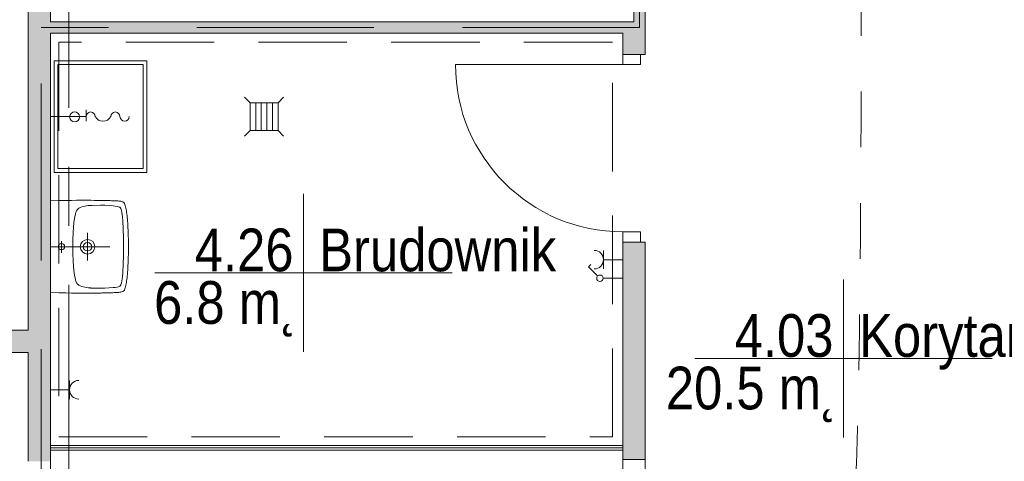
# Model space of a CAD drawing. Header units: centimetres. Extents: x -2424 to 1783, y 5 to 2907.
# Tile 36 of 99: x -39 to 491, y 567 to 805. Entities that reach past the tile are written whole.
import ezdxf

# ---------------------------------------------------------------- set-up
doc = ezdxf.new("R2010")
doc.units = ezdxf.units.CM
for name, pattern in [('Dash', [60, 30, -30]), ('Długa kreska', [142.875, 95.25, -47.625]), ('Hidden', [71.4375, 47.625, -23.8125]), ('Oś', [222.25, 127, -31.75, 31.75, -31.75])]:
    doc.linetypes.add(name, pattern=pattern)
for name, color, linetype, lineweight in [('A-AREA-IDEN', 2, 'Continuous', 13), ('A-DETL', 90, 'Continuous', 9), ('A-DETL-GENF', 92, 'Continuous', 9), ('A-DETL-MEDM', 33, 'Continuous', 13), ('A-DOOR', 31, 'Continuous', 13), ('A-WALL', 113, 'Continuous', 13), ('A-WALL-FNSH', 113, 'Continuous', 13), ('E-ELEC-EQPM', 71, 'Continuous', 9), ('P-SANR-FIXT', 6, 'Continuous', 9), ('S-GRID', 1, 'Continuous', 13)]:
    doc.layers.add(name, color=color, linetype=linetype, lineweight=lineweight)
doc.layers.add('A-WALL-PATT', color=111, linetype='Continuous', lineweight=13, plot=False)
doc.styles.add('Arial_11', font='arial.ttf', dxfattribs={"width": 0.85, "height": 23})

msp = doc.modelspace()

# ---------------------------------------------------------------- linework, layer by layer
at = {"layer": 'A-AREA-IDEN', "color": 251, "lineweight": 9}
for p, q in [((113.6, 710.7), (113.6, 668.2)), ((123.36, 668.2), (33.6, 668.2)), ((33.6, 668.2), (193.6, 668.2)), ((113.6, 668.2), (113.6, 625.7)), ((404.16, 664.66), (404.16, 622.16)), ((413.92, 622.16), (324.16, 622.16)), ((324.16, 622.16), (484.16, 622.16)), ((404.16, 622.16), (404.16, 579.66))]:
    msp.add_line(p, q, dxfattribs=at)
at = {"layer": 'A-DETL', "color": 251, "linetype": 'Długa kreska', "lineweight": 9}
for p, q in [((294.38, 800.33), (294.38, 1005.83)), ((-27.62, 103.33), (-27.62, 800.33)), ((294.38, 800.33), (-27.62, 800.33))]:
    msp.add_line(p, q, dxfattribs=at)
at = {"layer": 'A-DETL', "color": 251, "linetype": 'Hidden', "lineweight": 9}
for p, q in [((279.88, 792.33), (-18.11, 792.33)), ((-18.11, 792.33), (-18.11, 580)), ((279.88, 580), (279.88, 792.33)), ((-18.11, 580), (279.88, 580))]:
    msp.add_line(p, q, dxfattribs=at)
at = {"layer": 'A-DETL', "color": 251, "linetype": 'Dash', "lineweight": 9}
msp.add_open_spline([(413.88, 1005.83), (413.88, 481.99), (413.88, 459.33), (364.5, 459.33), (291.38, 459.33)], degree=3, knots=[0, 0, 0, 0, 6.516551, 8.104138, 8.104138, 8.104138, 8.104138], dxfattribs=at)
at = {"layer": 'A-DETL-GENF', "color": 251, "lineweight": 9}
for p, q in [((285.38, 785.83), (285.38, 780.33)), ((294.88, 785.83), (285.38, 785.83)), ((294.88, 780.33), (294.88, 785.83)), ((285.38, 780.33), (294.88, 780.33)), ((294.88, 690.33), (285.38, 690.33)), ((285.38, 690.33), (285.38, 684.83)), ((294.88, 684.83), (294.88, 690.33)), ((285.38, 684.83), (294.88, 684.83))]:
    msp.add_line(p, q, dxfattribs=at)
at = {"layer": 'A-DETL-MEDM', "color": 251, "lineweight": 9}
for p, q in [((285.38, 780.33), (285.38, 785.83)), ((285.38, 785.83), (294.88, 785.83)), ((294.88, 785.83), (294.88, 780.33)), ((294.88, 780.33), (285.38, 780.33)), ((294.88, 690.33), (285.38, 690.33)), ((285.38, 690.33), (285.38, 684.83)), ((294.88, 684.83), (294.88, 690.33)), ((285.38, 684.83), (294.88, 684.83))]:
    msp.add_line(p, q, dxfattribs=at)
at = {"layer": 'A-DOOR', "color": 251, "lineweight": 9}
msp.add_line((285.38, 780.33), (195.38, 780.33), dxfattribs=at)
msp.add_arc((285.38, 780.33), 90, 180, 270, dxfattribs=at)
at = {"layer": 'A-WALL', "color": 251, "lineweight": 9}
for p, q in [((291.38, 1117.33), (291.38, 803.33)), ((297.38, 785.83), (297.38, 1003.78)), ((-34.62, 896.33), (-34.62, 637.33)), ((-22.62, 803.33), (-22.62, 873.33)), ((291.38, 803.33), (-22.62, 803.33)), ((-22.62, 572.83), (-22.62, 797.33)), ((-22.62, 797.33), (285.38, 797.33)), ((285.38, 797.33), (285.38, 785.83)), ((294.88, 785.83), (297.38, 785.83)), ((285.38, 684.83), (285.38, 572.83)), ((297.38, 684.83), (294.88, 684.83)), ((297.38, 567.83), (297.38, 684.83)), ((-34.62, 637.33), (-310.62, 637.33)), ((-310.62, 625.33), (-34.62, 625.33)), ((-34.62, 625.33), (-34.62, 566.83)), ((285.38, 574.08), (-22.62, 574.08)), ((285.38, 572.83), (-22.62, 572.83)), ((-22.62, 465.83), (-22.62, 572.83)), ((285.38, 572.83), (285.38, 509.83)), ((285.38, 567.83), (297.38, 567.83)), ((297.38, 509.83), (297.38, 567.83))]:
    msp.add_line(p, q, dxfattribs=at)
at = {"layer": 'A-WALL-FNSH', "color": 251, "lineweight": 9}
msp.add_line((285.38, 575.33), (-22.62, 575.33), dxfattribs=at)
at = {"layer": 'A-WALL-PATT', "color": 251, "linetype": 'Continuous', "lineweight": 9, "extrusion": (0, 0, -1)}
for points in [[(-291.38, 803.33), (-297.38, 1123.33), (-291.38, 1123.33)], [(-297.38, 1123.33), (-291.38, 803.33), (-297.38, 803.33)], [(34.62, 908.33), (34.62, 566.83), (22.62, 566.83)], [(34.62, 908.33), (22.62, 566.83), (27.62, 873.33)], [(27.62, 873.33), (22.62, 566.83), (22.62, 873.33)], [(22.62, 797.33), (-297.38, 803.33), (22.62, 803.33)], [(-297.38, 803.33), (22.62, 797.33), (-297.38, 797.33)], [(-285.38, 785.83), (-297.38, 797.33), (-285.38, 797.33)], [(-297.38, 797.33), (-285.38, 785.83), (-294.88, 785.83)], [(-297.38, 797.33), (-294.88, 785.83), (-297.38, 785.83)], [(-294.88, 567.83), (-285.38, 684.83), (-285.38, 567.83)], [(-285.38, 684.83), (-294.88, 567.83), (-297.38, 684.83)], [(-297.38, 684.83), (-294.88, 567.83), (-297.38, 567.83)], [(310.62, 625.33), (34.62, 637.33), (310.62, 637.33)], [(34.62, 637.33), (310.62, 625.33), (34.62, 625.33)]]:
    msp.add_solid(points, dxfattribs=at)
at = {"layer": 'A-WALL-PATT', "color": 251, "linetype": 'Continuous', "lineweight": 9}
msp.add_solid([(-34.62, 566.83), (-34.62, 908.33), (-34.62, 625.33)], dxfattribs=at)
at = {"layer": 'E-ELEC-EQPM', "color": 251, "lineweight": 9}
for p, q in [((275.04, 680.33), (275.04, 670.33)), ((275.04, 675.33), (285.38, 675.33)), ((266.95, 671.51), (268.26, 672.82)), ((271.89, 666.56), (266.95, 671.51)), ((274.88, 665.33), (285.38, 665.33)), ((-12.29, 600.33), (-12.29, 610.33)), ((-12.29, 605.33), (-22.62, 605.33))]:
    msp.add_line(p, q, dxfattribs=at)
msp.add_circle((273.13, 665.33), 1.75, dxfattribs=at)
for centre, start, end in [((270.04, 675.33), 270, 90), ((-7.29, 605.33), 90, 270)]:
    msp.add_arc(centre, 5, start, end, dxfattribs=at)
at = {"layer": 'P-SANR-FIXT', "color": 251, "lineweight": 9}
for p, q in [((-20.62, 782.33), (29.38, 782.33)), ((-20.62, 722.33), (-20.62, 782.33)), ((-18.62, 780.33), (27.38, 780.33)), ((-18.62, 724.33), (-18.62, 780.33)), ((27.38, 780.33), (27.38, 724.33)), ((29.38, 782.33), (29.38, 722.33)), ((84.88, 759.83), (81.88, 762.83)), ((99.88, 759.83), (84.88, 759.83)), ((84.88, 759.83), (84.88, 744.83)), ((87.88, 744.83), (87.88, 759.83)), ((90.88, 744.83), (90.88, 759.83)), ((93.88, 744.83), (93.88, 759.83)), ((96.88, 744.83), (96.88, 759.83)), ((102.88, 762.83), (99.88, 759.83)), ((99.88, 744.83), (99.88, 759.83)), ((-3.44, 749.83), (-3.44, 756.04)), ((-22.62, 752.33), (-3.44, 752.33)), ((81.88, 741.83), (84.88, 744.83)), ((84.88, 744.83), (99.88, 744.83)), ((102.88, 741.83), (99.88, 744.83)), ((29.38, 722.33), (-20.62, 722.33)), ((27.38, 724.33), (-18.62, 724.33)), ((-22.62, 707.01), (-18.04, 707.15)), ((-18.04, 707.15), (-14.34, 707.23)), ((-14.34, 707.23), (-11.28, 707.28)), ((-11.28, 707.28), (-8.64, 707.31)), ((-8.64, 707.31), (-6.35, 707.31)), ((-6.35, 707.31), (-4.33, 707.33)), ((-4.33, 707.33), (-2.49, 707.31)), ((-2.49, 707.31), (-0.81, 707.31)), ((-0.81, 707.31), (0.87, 707.28)), ((0.87, 707.28), (1.88, 707.28)), ((1.88, 707.28), (2.84, 707.25)), ((2.84, 707.25), (3.77, 707.25)), ((3.77, 707.25), (4.68, 707.23)), ((4.68, 707.23), (5.26, 707.23)), ((5.26, 707.23), (6.43, 707.2)), ((6.43, 707.2), (7.26, 707.17)), ((7.26, 707.17), (8.03, 707.17)), ((8.03, 707.17), (8.8, 707.15)), ((8.8, 707.15), (9.55, 707.12)), ((9.55, 707.12), (10.27, 707.09)), ((10.27, 707.09), (10.99, 707.07)), ((10.99, 707.07), (11.65, 707.04)), ((11.65, 707.04), (12.32, 707.01)), ((12.32, 707.01), (12.96, 706.99)), ((12.96, 706.99), (13.6, 706.96)), ((13.6, 706.96), (14.18, 706.91)), ((14.18, 706.91), (14.74, 706.83)), ((14.74, 706.83), (15.25, 706.75)), ((15.25, 706.75), (15.75, 706.64)), ((15.75, 706.64), (16.05, 706.53)), ((16.34, 706.43), (15.75, 706.61)), ((16.05, 706.53), (16.34, 706.43)), ((16.34, 706.43), (16.85, 706.08)), ((16.85, 706.08), (16.34, 706.43)), ((16.85, 706.08), (17.22, 705.63)), ((17.22, 705.63), (16.85, 706.08)), ((17.22, 705.63), (17.49, 705.07)), ((17.49, 705.07), (17.22, 705.63)), ((17.49, 705.07), (17.7, 704.43)), ((17.7, 704.43), (17.49, 705.07)), ((-9.47, 698.36), (-9.09, 700.06)), ((-9.09, 700.06), (-8.83, 700.92)), ((-8.83, 700.92), (-8.48, 701.71)), ((-8.48, 701.71), (-8, 702.43)), ((-8, 702.43), (-7.71, 702.75)), ((-7.71, 702.75), (-7.36, 703.02)), ((-7.36, 703.02), (-6.59, 703.45)), ((-6.59, 703.45), (-5.76, 703.74)), ((-5.76, 703.74), (-4.09, 704.19)), ((-4.09, 704.19), (-2.36, 704.43)), ((-2.36, 704.43), (-1.48, 704.51)), ((-1.48, 704.51), (-1.08, 704.54)), ((-1.08, 704.54), (-0.76, 704.56)), ((-0.76, 704.56), (-0.07, 704.59)), ((-0.07, 704.59), (4.44, 704.67)), ((4.44, 704.67), (6.7, 704.62)), ((6.7, 704.62), (8.94, 704.54)), ((8.94, 704.54), (11.2, 704.35)), ((11.2, 704.35), (12.32, 704.22)), ((12.32, 704.22), (13.41, 704.03)), ((13.41, 704.03), (13.97, 703.87)), ((13.97, 703.87), (14.48, 703.69)), ((14.48, 703.69), (14.72, 703.53)), ((14.72, 703.53), (14.93, 703.34)), ((14.93, 703.34), (15.22, 702.86)), ((15.22, 702.86), (15.44, 702.35)), ((15.44, 702.35), (15.59, 701.79)), ((15.59, 701.79), (15.81, 700.7)), ((15.81, 700.7), (16.13, 698.47)), ((17.7, 704.43), (17.89, 703.76)), ((17.89, 703.76), (17.7, 704.43)), ((17.89, 703.76), (18.02, 703.07)), ((18.02, 703.07), (17.89, 703.76)), ((18.02, 703.07), (18.18, 702.33)), ((18.18, 702.33), (18.02, 703.07)), ((18.18, 702.33), (18.28, 701.55)), ((18.28, 701.55), (18.18, 702.33)), ((18.28, 701.55), (18.42, 700.76)), ((18.42, 700.76), (18.28, 701.55)), ((18.42, 700.76), (18.52, 699.93)), ((18.52, 699.93), (18.42, 700.76)), ((18.52, 699.93), (18.63, 699.02)), ((18.63, 699.02), (18.52, 699.93)), ((-10.13, 693.16), (-9.73, 696.65)), ((-9.73, 696.65), (-9.47, 698.36)), ((16.13, 698.47), (16.31, 696.23)), ((16.31, 696.23), (16.55, 691.73)), ((18.63, 699.02), (18.74, 698.09)), ((18.74, 698.09), (18.63, 699.02)), ((18.74, 698.09), (18.82, 697.11)), ((18.82, 697.11), (18.74, 698.09)), ((18.82, 697.11), (18.9, 696.07)), ((18.9, 696.07), (18.82, 697.11)), ((18.9, 696.07), (19, 694.98)), ((19, 694.98), (18.9, 696.07)), ((19, 694.98), (19.08, 693.78)), ((19.08, 693.78), (19, 694.98)), ((-10.56, 686.19), (-10.43, 689.68)), ((-10.43, 689.68), (-10.13, 693.16)), ((-2.62, 674.82), (-2.62, 689.82)), ((16.55, 691.73), (16.69, 687.23)), ((19.08, 693.78), (19.14, 692.53)), ((19.14, 692.53), (19.08, 693.78)), ((19.14, 692.53), (19.22, 691.17)), ((19.22, 691.17), (19.14, 692.53)), ((19.22, 691.17), (19.27, 689.7)), ((19.27, 689.7), (19.22, 691.17)), ((19.27, 689.7), (19.32, 688.1)), ((19.32, 688.1), (19.27, 689.7)), ((-16.6, 679.1), (-16.6, 685.36)), ((-10.61, 684.46), (-10.56, 686.19)), ((-10.61, 680.19), (-10.61, 684.46)), ((16.69, 687.23), (16.77, 684.96)), ((16.77, 684.96), (16.79, 683.79)), ((16.79, 683.79), (16.79, 683.12)), ((19.32, 688.1), (19.35, 686.37)), ((19.35, 686.37), (19.32, 688.1)), ((19.35, 686.37), (19.38, 684.43)), ((19.38, 684.43), (19.35, 686.37)), ((19.38, 684.43), (19.38, 680.19)), ((19.38, 680.19), (19.38, 684.43)), ((-22.62, 682.33), (9.38, 682.33)), ((-10.56, 678.46), (-10.61, 680.19)), ((-10.43, 674.95), (-10.56, 678.46)), ((16.77, 679.69), (16.69, 677.43)), ((16.79, 680.83), (16.77, 679.69)), ((16.79, 683.12), (16.82, 682.33)), ((16.82, 682.33), (16.79, 681.53)), ((16.79, 681.53), (16.79, 680.83)), ((19.35, 678.28), (19.32, 676.52)), ((19.32, 676.52), (19.35, 678.28)), ((19.38, 680.19), (19.35, 678.28)), ((19.35, 678.28), (19.38, 680.19)), ((-10.13, 671.49), (-10.43, 674.95)), ((16.55, 672.92), (16.31, 668.42)), ((16.69, 677.43), (16.55, 672.92)), ((19.22, 673.48), (19.14, 672.13)), ((19.14, 672.13), (19.22, 673.48)), ((19.27, 674.95), (19.22, 673.48)), ((19.22, 673.48), (19.27, 674.95)), ((19.32, 676.52), (19.27, 674.95)), ((19.27, 674.95), (19.32, 676.52)), ((-9.73, 668), (-10.13, 671.49)), ((-9.47, 666.27), (-9.73, 668)), ((16.31, 668.42), (16.13, 666.19)), ((18.9, 668.58), (18.82, 667.52)), ((18.82, 667.52), (18.9, 668.58)), ((19, 669.68), (18.9, 668.58)), ((18.9, 668.58), (19, 669.68)), ((19.08, 670.85), (19, 669.68)), ((19, 669.68), (19.08, 670.85)), ((19.14, 672.13), (19.08, 670.85)), ((19.08, 670.85), (19.14, 672.13)), ((-9.09, 664.56), (-9.47, 666.27)), ((-8.83, 663.74), (-9.09, 664.56)), ((-8.48, 662.94), (-8.83, 663.74)), ((-8, 662.22), (-8.48, 662.94)), ((15.59, 662.86), (15.44, 662.3)), ((15.81, 663.95), (15.59, 662.86)), ((16.13, 666.19), (15.81, 663.95)), ((18.18, 662.32), (18.02, 661.58)), ((18.02, 661.58), (18.18, 662.32)), ((18.28, 663.07), (18.18, 662.32)), ((18.18, 662.32), (18.28, 663.07)), ((18.42, 663.9), (18.28, 663.07)), ((18.28, 663.07), (18.42, 663.9)), ((18.52, 664.72), (18.42, 663.9)), ((18.42, 663.9), (18.52, 664.72)), ((18.63, 665.6), (18.52, 664.72)), ((18.52, 664.72), (18.63, 665.6)), ((18.74, 666.53), (18.63, 665.6)), ((18.63, 665.6), (18.74, 666.53)), ((18.82, 667.52), (18.74, 666.53)), ((18.74, 666.53), (18.82, 667.52)), ((-18.04, 657.5), (-22.62, 657.64)), ((-14.34, 657.42), (-18.04, 657.5)), ((-11.28, 657.37), (-14.34, 657.42)), ((-8.64, 657.34), (-11.28, 657.37)), ((-6.35, 657.32), (-8.64, 657.34)), ((-7.71, 661.9), (-8, 662.22)), ((-7.36, 661.63), (-7.71, 661.9)), ((-6.59, 661.21), (-7.36, 661.63)), ((-5.76, 660.91), (-6.59, 661.21)), ((-2.49, 657.32), (-6.35, 657.32)), ((-4.09, 660.46), (-5.76, 660.91)), ((-2.36, 660.19), (-4.09, 660.46)), ((-0.81, 657.34), (-2.49, 657.32)), ((-1.48, 660.14), (-2.36, 660.19)), ((-1.08, 660.11), (-1.48, 660.14)), ((-0.76, 660.09), (-1.08, 660.11)), ((0.87, 657.34), (-0.81, 657.34)), ((-0.07, 660.06), (-0.76, 660.09)), ((4.44, 659.98), (-0.07, 660.06)), ((1.88, 657.37), (0.87, 657.34)), ((2.84, 657.37), (1.88, 657.37)), ((3.77, 657.4), (2.84, 657.37)), ((4.68, 657.4), (3.77, 657.4)), ((6.7, 660.01), (4.44, 659.98)), ((5.26, 657.42), (4.68, 657.4)), ((6.43, 657.45), (5.26, 657.42)), ((7.26, 657.48), (6.43, 657.45)), ((8.94, 660.11), (6.7, 660.01)), ((8.03, 657.48), (7.26, 657.48)), ((8.8, 657.5), (8.03, 657.48)), ((9.55, 657.53), (8.8, 657.5)), ((11.2, 660.3), (8.94, 660.11)), ((10.27, 657.56), (9.55, 657.53)), ((10.99, 657.58), (10.27, 657.56)), ((11.65, 657.61), (10.99, 657.58)), ((12.32, 660.43), (11.2, 660.3)), ((12.32, 657.64), (11.65, 657.61)), ((13.41, 660.62), (12.32, 660.43)), ((12.96, 657.66), (12.32, 657.64)), ((13.6, 657.69), (12.96, 657.66)), ((13.97, 660.75), (13.41, 660.62)), ((14.18, 657.74), (13.6, 657.69)), ((14.48, 660.97), (13.97, 660.75)), ((14.74, 657.8), (14.18, 657.74)), ((14.72, 661.1), (14.48, 660.97)), ((14.93, 661.29), (14.72, 661.1)), ((15.25, 657.9), (14.74, 657.8)), ((15.22, 661.76), (14.93, 661.29)), ((15.44, 662.3), (15.22, 661.76)), ((15.75, 658.01), (15.25, 657.9)), ((16.34, 658.22), (15.75, 658.01)), ((16.85, 658.54), (16.34, 658.22)), ((16.34, 658.22), (16.85, 658.54)), ((17.22, 659.02), (16.85, 658.54)), ((16.85, 658.54), (17.22, 659.02)), ((17.49, 659.58), (17.22, 659.02)), ((17.22, 659.02), (17.49, 659.58)), ((17.7, 660.19), (17.49, 659.58)), ((17.49, 659.58), (17.7, 660.19)), ((17.89, 660.86), (17.7, 660.19)), ((17.7, 660.19), (17.89, 660.86)), ((18.02, 661.58), (17.89, 660.86)), ((17.89, 660.86), (18.02, 661.58))]:
    msp.add_line(p, q, dxfattribs=at)
for centre, radius in [((-9.55, 752.17), 2.7), ((-16.6, 682.33), 1.72), ((-2.62, 682.31), 3.92), ((-2.62, 682.31), 2.28)]:
    msp.add_circle(centre, radius, dxfattribs=at)
for centre, radius, start, end in [((-0.94, 752.33), 2.5, 0, 180), ((12.35, 752.33), 2.5, 0, 180), ((5.7, 754.51), 4.68, 207.7893, 332.2107), ((17.35, 752.33), 2.5, 180, 0)]:
    msp.add_arc(centre, radius, start, end, dxfattribs=at)
at = {"layer": 'S-GRID', "color": 251, "linetype": 'Oś', "lineweight": 9}
msp.add_line((-12.62, 2884.27), (-12.62, 27.13), dxfattribs=at)

# ---------------------------------------------------------------- texts
at = {"layer": 'A-AREA-IDEN', "color": 251, "lineweight": 9, "style": 'Arial_11', "width": 0.85}
for s, p in [('4.26', (55.08, 669.09)), ('Brudownik', (122.04, 669.09)), ('6.8 m˛', (33.19, 640.81)), ('4.03', (345.64, 623.04)), ('Korytarz', (412.6, 623.04)), ('20.5 m˛', (308.58, 594.77))]:
    msp.add_text(s, height=23, dxfattribs=at).set_placement(p)

doc.saveas('drawing.dxf')
